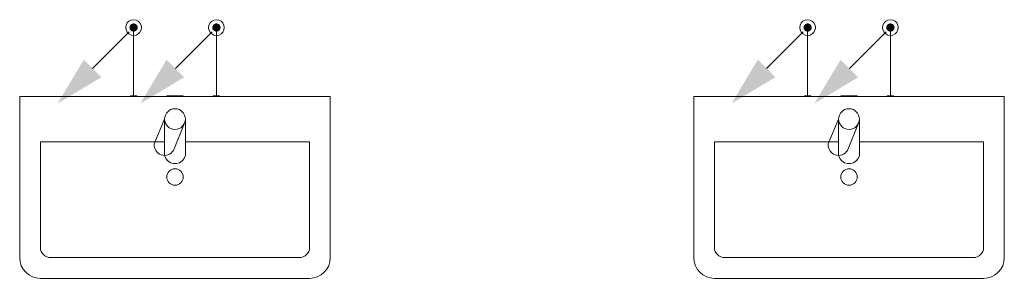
# Model space of a CAD drawing. Header units: millimetres. Extents: x -8524 to 49414, y -5950 to 2657.
# Tile 3 of 11: x 30717 to 33095, y -4438 to -3812. Entities that reach past the tile are written whole.
import ezdxf

# ---------------------------------------------------------------- set-up
doc = ezdxf.new("R2010")
doc.units = ezdxf.units.MM
doc.linetypes.add('DDS_LT3', pattern=[959.999986, 400, -179.999995, 10, -179.999995, 10, -179.999995])
doc.linetypes.add('DDS_LT4', pattern=[769.999991, 400, -179.999995, 10, -179.999995])
for name, color, linetype in [('Studená voda', 7, 'Continuous'), ('Teplá voda', 7, 'Continuous'), ('Zdravotní technika', 7, 'Continuous')]:
    doc.layers.add(name, color=color, linetype=linetype)

# ---------------------------------------------------------------- blocks, each defined once
blk = doc.blocks.new('Basin-Sink-Bidet-ID-46-8-29-141')
at = {"layer": 'Zdravotní technika', "color": 7, "lineweight": 5}
for p, q in [((375, 0), (375, -390)), ((-25, -55), (-50, -115)), ((-25, -143), (-25, -55)), ((23, -65), (-4, -131)), ((25, -55), (25, -143)), ((25, -110), (325, -110)), ((325, -110), (325, -365)), ((300, -390), (-300, -390)), ((325, -440), (-325, -440))]:
    blk.add_line(p, q, dxfattribs=at)
for points in [[(-375, -390), (-375, 0), (375, 0)], [(-107.5, 1), (-107.5, 0), (-92.5, 0), (-92.5, 1), (-107.5, 1)], [(-20, 1), (-20, 0), (20, 0), (20, 1), (-20, 1)], [(92.5, 1), (92.5, 0), (107.5, 0), (107.5, 1), (92.5, 1)], [(-325, -365), (-325, -110), (-25, -110)], [(25, -143), (22.2, -150.1), (17.5, -156.1), (11.1, -160.5), (3.8, -162.7), (-3.8, -162.7), (-11.1, -160.5), (-17.5, -156.1), (-22.2, -150.1), (-25, -143)]]:
    blk.add_lwpolyline(points, dxfattribs=at)
for centre, radius in [((0, -55), 25), ((0, -195), 20)]:
    blk.add_circle(centre, radius, dxfattribs=at)
for centre, radius, start, end in [((-25.1, -117.7), 25, 173.8988, 327.7432), ((-300, -365), 25, 180, 270), ((300, -365), 25, 270, 0), ((-325, -390), 50, 180, 270), ((325, -390), 50, 270, 0)]:
    blk.add_arc(centre, radius, start, end, dxfattribs=at)
blk = doc.blocks.new('Basin-Sink-Bidet-ID-46-8-29-155')
at = {"layer": 'Zdravotní technika', "color": 7, "lineweight": 5}
for p, q in [((375, 0), (375, -390)), ((-25, -55), (-50, -115)), ((-25, -143), (-25, -55)), ((23, -65), (-4, -131)), ((25, -55), (25, -143)), ((25, -110), (325, -110)), ((325, -110), (325, -365)), ((300, -390), (-300, -390)), ((325, -440), (-325, -440))]:
    blk.add_line(p, q, dxfattribs=at)
for points in [[(-375, -390), (-375, 0), (375, 0)], [(-107.5, 1), (-107.5, 0), (-92.5, 0), (-92.5, 1), (-107.5, 1)], [(-20, 1), (-20, 0), (20, 0), (20, 1), (-20, 1)], [(92.5, 1), (92.5, 0), (107.5, 0), (107.5, 1), (92.5, 1)], [(-325, -365), (-325, -110), (-25, -110)], [(25, -143), (22.2, -150.1), (17.5, -156.1), (11.1, -160.5), (3.8, -162.7), (-3.8, -162.7), (-11.1, -160.5), (-17.5, -156.1), (-22.2, -150.1), (-25, -143)]]:
    blk.add_lwpolyline(points, dxfattribs=at)
for centre, radius in [((0, -55), 25), ((0, -195), 20)]:
    blk.add_circle(centre, radius, dxfattribs=at)
for centre, radius, start, end in [((-25.1, -117.7), 25, 173.8988, 327.7432), ((-300, -365), 25, 180, 270), ((300, -365), 25, 270, 0), ((-325, -390), 50, 180, 270), ((325, -390), 50, 270, 0)]:
    blk.add_arc(centre, radius, start, end, dxfattribs=at)
blk = doc.blocks.new('Začátek potrubí-PipeStart TV-PWH Teplá voda D20-ID-46-8-29-233')
at = {"layer": 'Teplá voda', "lineweight": 5}
for points in [[(10, 0), (9.5, 3.1), (8.1, 5.9), (5.9, 8.1), (3.1, 9.5), (0, 10), (-3.1, 9.5), (-5.9, 8.1), (-8.1, 5.9), (-9.5, 3.1), (-10, 0), (-9.5, -3.1), (-8.1, -5.9), (-5.9, -8.1), (-3.1, -9.5), (0, -10), (3.1, -9.5), (5.9, -8.1), (8.1, -5.9), (9.5, -3.1)], [(-183.8, -183.8), (-120.2, -77.8), (-77.8, -120.2)]]:
    blk.add_hatch(color=20, dxfattribs=at).paths.add_polyline_path(points)
at = {"layer": 'Teplá voda', "color": 20, "lineweight": 5}
blk.add_line((-99, -99), (-10.3, -10.2), dxfattribs=at)
blk = doc.blocks.new('Koleno-Koleno TV-PWH Teplá voda D20-ID-46-8-29-198')
at = {"layer": 'Teplá voda', "color": 20, "lineweight": 5}
blk.add_line((0, 0), (0, -26.8), dxfattribs=at)
blk.add_lwpolyline([(18.1, 5.9), (19, 0), (18.1, -5.9), (15.4, -11.2), (11.2, -15.4), (5.9, -18.1), (0, -19), (-5.9, -18.1), (-11.2, -15.4), (-15.4, -11.2), (-18.1, -5.9), (-19, 0), (-18.1, 5.9), (-15.4, 11.2), (-11.2, 15.4), (-5.9, 18.1), (0, 19), (5.9, 18.1), (11.2, 15.4), (15.4, 11.2), (18.1, 5.9)], dxfattribs=at)
blk = doc.blocks.new('Segment trubky-TV-PWH Teplá voda D20-ID-46-8-29-169')
at = {"layer": 'Teplá voda', "color": 20, "linetype": 'DDS_LT3', "lineweight": 5}
blk.add_line((0, 0), (0, -4.2), dxfattribs=at)
blk = doc.blocks.new('Začátek potrubí-PipeStart SV-PWC Studená voda D20-ID-46-8-29-294')
at = {"layer": 'Studená voda', "lineweight": 5}
for points in [[(10, 0), (9.5, 3.1), (8.1, 5.9), (5.9, 8.1), (3.1, 9.5), (0, 10), (-3.1, 9.5), (-5.9, 8.1), (-8.1, 5.9), (-9.5, 3.1), (-10, 0), (-9.5, -3.1), (-8.1, -5.9), (-5.9, -8.1), (-3.1, -9.5), (0, -10), (3.1, -9.5), (5.9, -8.1), (8.1, -5.9), (9.5, -3.1)], [(-183.8, -183.8), (-120.2, -77.8), (-77.8, -120.2)]]:
    blk.add_hatch(color=140, dxfattribs=at).paths.add_polyline_path(points)
at = {"layer": 'Studená voda', "color": 140, "lineweight": 5}
blk.add_line((-99, -99), (-10.3, -10.2), dxfattribs=at)
blk = doc.blocks.new('Koleno-Koleno SV-PWC Studená voda D20-ID-46-8-29-217')
at = {"layer": 'Studená voda', "color": 140, "lineweight": 5}
blk.add_line((0, 0), (0, -26.8), dxfattribs=at)
blk.add_lwpolyline([(18.1, 5.9), (19, 0), (18.1, -5.9), (15.4, -11.2), (11.2, -15.4), (5.9, -18.1), (0, -19), (-5.9, -18.1), (-11.2, -15.4), (-15.4, -11.2), (-18.1, -5.9), (-19, 0), (-18.1, 5.9), (-15.4, 11.2), (-11.2, 15.4), (-5.9, 18.1), (0, 19), (5.9, 18.1), (11.2, 15.4), (15.4, 11.2), (18.1, 5.9)], dxfattribs=at)
blk = doc.blocks.new('Segment trubky-SV-PWC Studená voda D20-ID-46-8-29-348')
at = {"layer": 'Studená voda', "color": 140, "linetype": 'DDS_LT4', "lineweight": 5}
blk.add_line((0, 0), (0, -4.2), dxfattribs=at)
blk = doc.blocks.new('Začátek potrubí-PipeStart TV-PWH Teplá voda D20-ID-46-8-29-274')
at = {"layer": 'Teplá voda', "lineweight": 5}
for points in [[(10, 0), (9.5, 3.1), (8.1, 5.9), (5.9, 8.1), (3.1, 9.5), (0, 10), (-3.1, 9.5), (-5.9, 8.1), (-8.1, 5.9), (-9.5, 3.1), (-10, 0), (-9.5, -3.1), (-8.1, -5.9), (-5.9, -8.1), (-3.1, -9.5), (0, -10), (3.1, -9.5), (5.9, -8.1), (8.1, -5.9), (9.5, -3.1)], [(-183.8, -183.8), (-120.2, -77.8), (-77.8, -120.2)]]:
    blk.add_hatch(color=20, dxfattribs=at).paths.add_polyline_path(points)
at = {"layer": 'Teplá voda', "color": 20, "lineweight": 5}
blk.add_line((-99, -99), (-10.3, -10.2), dxfattribs=at)
blk = doc.blocks.new('Koleno-Koleno TV-PWH Teplá voda D20-ID-46-8-29-205')
at = {"layer": 'Teplá voda', "color": 20, "lineweight": 5}
blk.add_line((0, 0), (0, -26.8), dxfattribs=at)
blk.add_lwpolyline([(18.1, 5.9), (19, 0), (18.1, -5.9), (15.4, -11.2), (11.2, -15.4), (5.9, -18.1), (0, -19), (-5.9, -18.1), (-11.2, -15.4), (-15.4, -11.2), (-18.1, -5.9), (-19, 0), (-18.1, 5.9), (-15.4, 11.2), (-11.2, 15.4), (-5.9, 18.1), (0, 19), (5.9, 18.1), (11.2, 15.4), (15.4, 11.2), (18.1, 5.9)], dxfattribs=at)
blk = doc.blocks.new('Segment trubky-TV-PWH Teplá voda D20-ID-46-8-29-496')
at = {"layer": 'Teplá voda', "color": 20, "linetype": 'DDS_LT3', "lineweight": 5}
blk.add_line((0, 0), (0, -4.2), dxfattribs=at)
blk = doc.blocks.new('Začátek potrubí-PipeStart SV-PWC Studená voda D20-ID-46-8-29-207')
at = {"layer": 'Studená voda', "lineweight": 5}
for points in [[(10, 0), (9.5, 3.1), (8.1, 5.9), (5.9, 8.1), (3.1, 9.5), (0, 10), (-3.1, 9.5), (-5.9, 8.1), (-8.1, 5.9), (-9.5, 3.1), (-10, 0), (-9.5, -3.1), (-8.1, -5.9), (-5.9, -8.1), (-3.1, -9.5), (0, -10), (3.1, -9.5), (5.9, -8.1), (8.1, -5.9), (9.5, -3.1)], [(-183.8, -183.8), (-120.2, -77.8), (-77.8, -120.2)]]:
    blk.add_hatch(color=140, dxfattribs=at).paths.add_polyline_path(points)
at = {"layer": 'Studená voda', "color": 140, "lineweight": 5}
blk.add_line((-99, -99), (-10.3, -10.2), dxfattribs=at)
blk = doc.blocks.new('Koleno-Koleno SV-PWC Studená voda D20-ID-46-8-29-310')
at = {"layer": 'Studená voda', "color": 140, "lineweight": 5}
blk.add_line((0, 0), (0, -26.8), dxfattribs=at)
blk.add_lwpolyline([(18.1, 5.9), (19, 0), (18.1, -5.9), (15.4, -11.2), (11.2, -15.4), (5.9, -18.1), (0, -19), (-5.9, -18.1), (-11.2, -15.4), (-15.4, -11.2), (-18.1, -5.9), (-19, 0), (-18.1, 5.9), (-15.4, 11.2), (-11.2, 15.4), (-5.9, 18.1), (0, 19), (5.9, 18.1), (11.2, 15.4), (15.4, 11.2), (18.1, 5.9)], dxfattribs=at)
blk = doc.blocks.new('Segment trubky-SV-PWC Studená voda D20-ID-46-8-29-434')
at = {"layer": 'Studená voda', "color": 140, "linetype": 'DDS_LT4', "lineweight": 5}
blk.add_line((0, 0), (0, -4.2), dxfattribs=at)
blk = doc.blocks.new('Segment trubky-TV-PWH Teplá voda D20-ID-46-8-29-1138')
at = {"layer": 'Teplá voda', "color": 20, "linetype": 'DDS_LT3', "lineweight": 5}
blk.add_line((0, 0), (0, 135.4), dxfattribs=at)
blk = doc.blocks.new('Segment trubky-SV-PWC Studená voda D20-ID-46-8-29-1230')
at = {"layer": 'Studená voda', "color": 140, "linetype": 'DDS_LT4', "lineweight": 5}
blk.add_line((0, 0), (0, 135.4), dxfattribs=at)
blk = doc.blocks.new('Segment trubky-TV-PWH Teplá voda D20-ID-46-8-29-2168')
at = {"layer": 'Teplá voda', "color": 20, "linetype": 'DDS_LT3', "lineweight": 5}
blk.add_line((0, 0), (0, 135.4), dxfattribs=at)
blk = doc.blocks.new('Segment trubky-SV-PWC Studená voda D20-ID-46-8-29-2203')
at = {"layer": 'Studená voda', "color": 140, "linetype": 'DDS_LT4', "lineweight": 5}
blk.add_line((0, 0), (0, 135.4), dxfattribs=at)

msp = doc.modelspace()

# ---------------------------------------------------------------- block references
at = {"layer": 'Studená voda', "color": 140, "lineweight": 5}
for name, p in [('Začátek potrubí-PipeStart SV-PWC Studená voda D20-ID-46-8-29-294', (31192.5, -3831.1)), ('Koleno-Koleno SV-PWC Studená voda D20-ID-46-8-29-217', (31192.5, -3831.1)), ('Začátek potrubí-PipeStart SV-PWC Studená voda D20-ID-46-8-29-207', (32820, -3831.1)), ('Koleno-Koleno SV-PWC Studená voda D20-ID-46-8-29-310', (32820, -3831.1))]:
    msp.add_blockref(name, p, dxfattribs=at)
at = {"layer": 'Studená voda', "color": 140, "linetype": 'DDS_LT4', "lineweight": 5}
for name, p in [('Segment trubky-SV-PWC Studená voda D20-ID-46-8-29-348', (31192.5, -3857.9)), ('Segment trubky-SV-PWC Studená voda D20-ID-46-8-29-1230', (31192.5, -3997.5)), ('Segment trubky-SV-PWC Studená voda D20-ID-46-8-29-434', (32820, -3857.9)), ('Segment trubky-SV-PWC Studená voda D20-ID-46-8-29-2203', (32820, -3997.5))]:
    msp.add_blockref(name, p, dxfattribs=at)
at = {"layer": 'Teplá voda', "color": 20, "lineweight": 5}
for name, p in [('Začátek potrubí-PipeStart TV-PWH Teplá voda D20-ID-46-8-29-233', (30992.5, -3831.1)), ('Koleno-Koleno TV-PWH Teplá voda D20-ID-46-8-29-198', (30992.5, -3831.1)), ('Začátek potrubí-PipeStart TV-PWH Teplá voda D20-ID-46-8-29-274', (32620, -3831.1)), ('Koleno-Koleno TV-PWH Teplá voda D20-ID-46-8-29-205', (32620, -3831.1))]:
    msp.add_blockref(name, p, dxfattribs=at)
at = {"layer": 'Teplá voda', "color": 20, "linetype": 'DDS_LT3', "lineweight": 5}
for name, p in [('Segment trubky-TV-PWH Teplá voda D20-ID-46-8-29-169', (30992.5, -3857.9)), ('Segment trubky-TV-PWH Teplá voda D20-ID-46-8-29-1138', (30992.5, -3997.5)), ('Segment trubky-TV-PWH Teplá voda D20-ID-46-8-29-496', (32620, -3857.9)), ('Segment trubky-TV-PWH Teplá voda D20-ID-46-8-29-2168', (32620, -3997.5))]:
    msp.add_blockref(name, p, dxfattribs=at)
at = {"layer": 'Zdravotní technika', "color": 7, "lineweight": 5}
for name, p in [('Basin-Sink-Bidet-ID-46-8-29-141', (31092.5, -3997.5)), ('Basin-Sink-Bidet-ID-46-8-29-155', (32720, -3997.5))]:
    msp.add_blockref(name, p, dxfattribs=at)

doc.saveas('drawing.dxf')
